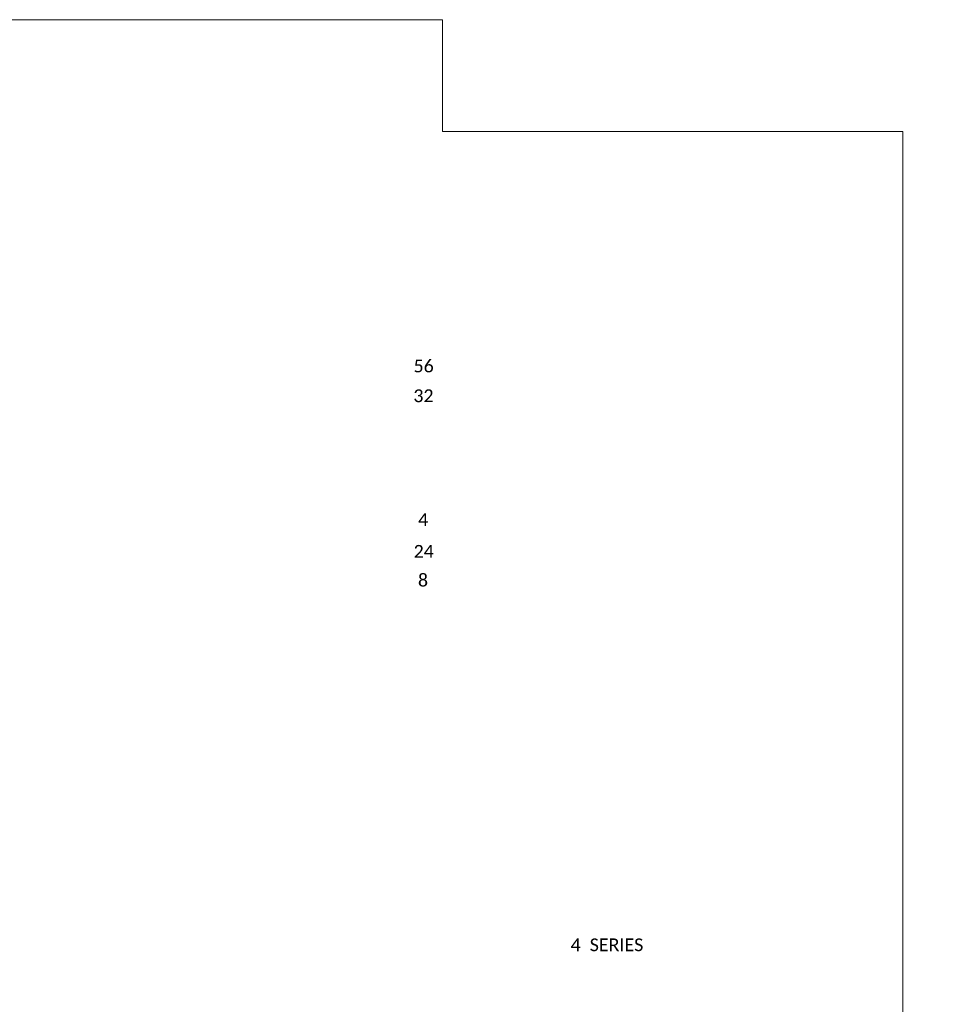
# Model space of a CAD drawing. Extents: x 2147430 to 2149265, y 2147284 to 2147537.
# Tile 11 of 12: x 2147704 to 2147814, y 2147421 to 2147536. Entities that reach past the tile are written whole.
import ezdxf

# ---------------------------------------------------------------- set-up
doc = ezdxf.new("R2010")
doc.units = 0
doc.header["$MEASUREMENT"] = 0
doc.layers.add('B_ANNO_NOPLOT', color=47, linetype='Continuous', lineweight=18, plot=False)
doc.layers.add('B_ANNO_TEXT', color=7, linetype='Continuous', lineweight=18)
doc.styles.add('Annotative', font='calibri.ttf', dxfattribs={"height": 0.0625})

# ---------------------------------------------------------------- blocks, each defined once
blk = doc.blocks.new('*U187')
at = {"layer": 'B_ANNO_NOPLOT', "flags": 128}
blk.add_lwpolyline([(2147429.68, 2147284.45), (2147429.68, 2147536.45), (2147753.61, 2147536.45), (2147753.61, 2147523.31), (2147807.68, 2147523.31), (2147807.68, 2147324.95), (2147746.25, 2147324.95), (2147746.25, 2147284.45)], close=True, dxfattribs=at)
at = {"layer": 'B_ANNO_TEXT', "char_height": 1.5, "line_spacing_factor": 0.8, "style": 'Annotative'}
for s, insert, attachment_point in [(' 56 ', (2147751.12, 2147495.76), 5), (' 32 ', (2147751.1, 2147492.26), 5), ('  4 ', (2147750.8, 2147477.72), 5), (' 24 ', (2147751.13, 2147473.99), 5), ('  8 ', (2147750.78, 2147470.6), 5), ('4  SERIES', (2147768.65, 2147428.51), 1)]:
    blk.add_mtext(s, dxfattribs=dict(at, insert=insert, attachment_point=attachment_point))

msp = doc.modelspace()

# ---------------------------------------------------------------- block references
msp.add_blockref('*U187', (0, 0))

doc.saveas('drawing.dxf')
